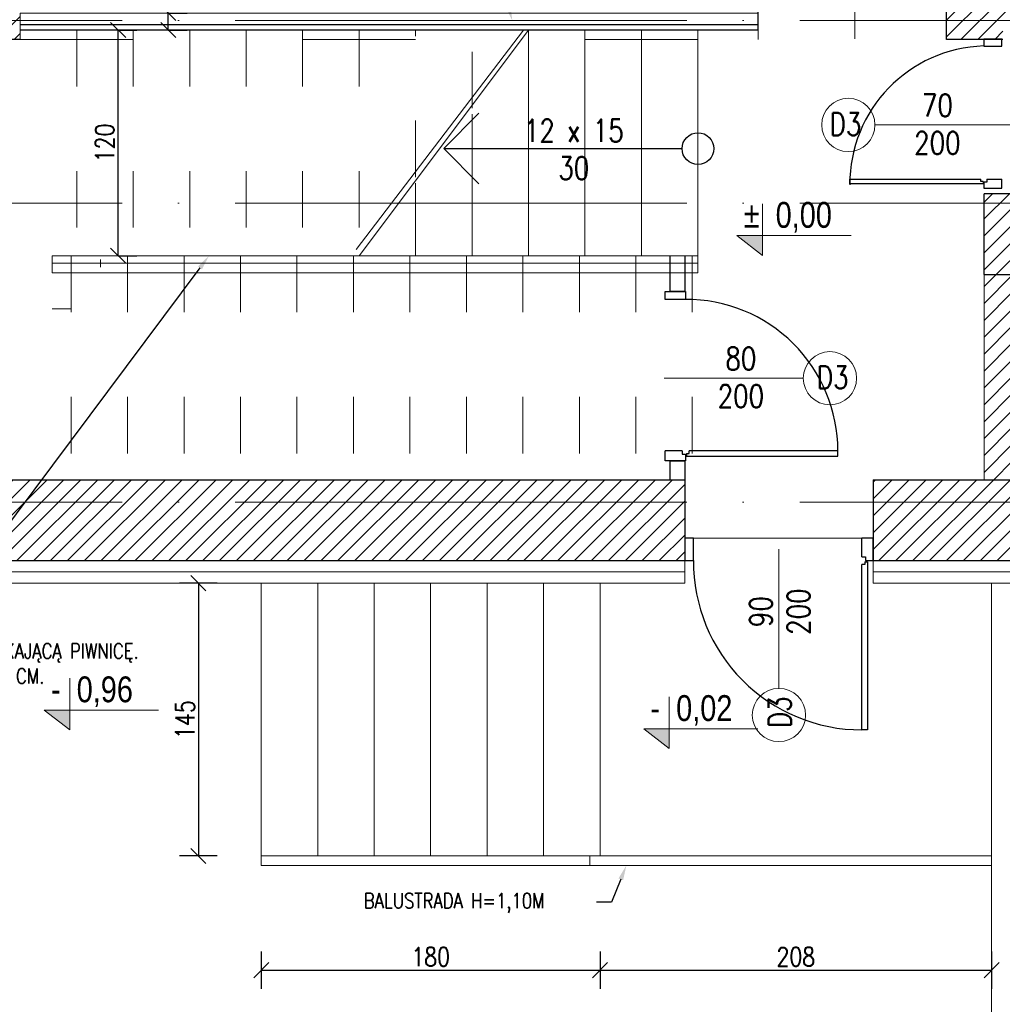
# Model space of a CAD drawing. Header units: millimetres. Extents: x -66901 to 936319, y -323998 to 488548.
# Tile 30 of 84: x 729486 to 734706, y 70183 to 75417. Entities that reach past the tile are written whole.
import ezdxf
from ezdxf import colors
from ezdxf.entities.mleader import LeaderData, LeaderLine
from ezdxf.enums import TextEntityAlignment as Align
from ezdxf.math import Vec2, Vec3

# ---------------------------------------------------------------- set-up
doc = ezdxf.new("R2010")
doc.units = ezdxf.units.MM
doc.header["$LTSCALE"] = 5
doc.header["$MEASUREMENT"] = 0
doc.linetypes.add('ACAD_ISO03W100', pattern=[30, 12, -18])
doc.linetypes.add('ACAD_ISO04W100', pattern=[30, 24, -3, 0, -3])
doc.layers.add('000_HATCH', color=253, linetype='Continuous', lineweight=5, transparency=0.5)
for name, color, linetype, lineweight, true_color in [('A_DZIAŁOWA_PROJEKTOWANE', 7, 'Continuous', 18, 0x007cb0), ('A_HATCH', 7, 'Continuous', 5, 0x999999), ('A_HATCH_PROJEKTOWANE', 7, 'Continuous', 9, 0x0089b6), ('A_IZOLEACJA TERMI_PROJEKTOWANA', 7, 'Continuous', 15, 0x6093ac)]:
    doc.layers.add(name, color=color, linetype=linetype, lineweight=lineweight, true_color=true_color)
for name, color, linetype, lineweight in [('A_KONST_ISTNIEJĄCE', 83, 'Continuous', 25), ('A_OPISY', 44, 'Continuous', 9), ('A_OSIE KONSTRUKCYJNE', 150, 'ACAD_ISO04W100', 5), ('A_TEKST', 7, 'Continuous', 15), ('A_WIDOK', 141, 'Continuous', 13), ('A_WYMIAROWANIE', 7, 'Continuous', 9)]:
    doc.layers.add(name, color=color, linetype=linetype, lineweight=lineweight)
doc.layers.add('AA OPISY', color=40, linetype='Continuous')
doc.layers.add('K-S$UPY', color=4, linetype='Continuous')
doc.styles.add('APLUS', font='arial.ttf', dxfattribs={"width": 0.6})
doc.styles.get("Standard").update_dxf_attribs({"font": 'simplex.shx', "width": 0.8})
doc.linetypes.add('BATTING', pattern='A,0.0001,-0.1,[134,ltypeshp.shx,S=0.1,R=0,X=-0.1,Y=0],-0.2,[134,ltypeshp.shx,S=0.1,R=180,X=0.1,Y=0],-0.1', length=0.4001)
doc.dimstyles.new('1 do 100', dxfattribs={"dimtxt": 10, "dimasz": 8, "dimexe": 10, "dimexo": 10, "dimgap": 2, "dimtad": 1, "dimdec": 0, "dimtxsty": 'Standard', "dimblk": 'OBLIQUE', "dimcen": 2.5, "dimadec": 0, "dimazin": 0, "dimtfac": 1, "dimtdec": 0, "dimtmove": 0, "dimatfit": 3, "dimldrblk": 'OBLIQUE', "dimfxl": 10, "dimfxlon": 1, "dimarcsym": 0})
pattern_1 = [(45, (-15049.4887, -19245.573), (-4.490128, 4.490128), [])]

# ---------------------------------------------------------------- blocks, each defined once
blk = doc.blocks.new('*U609')
at = {"layer": 'AA OPISY'}
for q in [(-28.53, 18.82), (-136.57, 0), (-28.53, -18.82)]:
    blk.add_line((-10, 0), q, dxfattribs=at)
blk.add_circle((-145, 0), 8.43, dxfattribs=at)
blk = doc.blocks.new('*U171')
blk.add_hatch(color=256).paths.add_polyline_path([(0, 0.1532), (-0.198, 0.1532), (0, 0)])
blk.add_line((0, 0.1532), (0, 0.4))
blk.add_lwpolyline([(0, 0.1532), (0, 0), (-0.198, 0.1532), (0.6852, 0.1532)])
at = {"style": 'APLUS', "width": 0.8}
blk.add_attdef('%%P_0.00', text='', height=0.2, dxfattribs=at).set_placement((-0.1457, 0.1532), align=Align.BOTTOM_LEFT)
blk = doc.blocks.new('OSI')
at = {"layer": 'A_OSIE KONSTRUKCYJNE', "ltscale": 2}
for p, q in [((16013.11, 20824.12), (17196.12, 20824.12)), ((16013.11, 20727.12), (19027.17, 20727.12)), ((16013.11, 20568.12), (17196.12, 20568.12))]:
    blk.add_line(p, q, dxfattribs=at)
blk = doc.blocks.new('_Oblique')
at = {"color": 0, "linetype": 'ByBlock', "lineweight": -2}
blk.add_line((-0.5, -0.5), (0.5, 0.5), dxfattribs=at)
blk = doc.blocks.new('*D375')
at = {"layer": 'A_WYMIAROWANIE', "color": 0, "lineweight": -2, "ltscale": 2, "transparency": 16777216}
for p, q in [((13537.89, 18452.66), (13537.89, 18471.24)), ((13537.89, 18452.66), (13547.89, 18452.66)), ((13537.89, 18443.66), (13537.89, 18452.66)), ((13537.89, 18443.66), (13547.89, 18443.66))]:
    blk.add_line(p, q, dxfattribs=at)
at = {"layer": 'Defpoints', "color": 0, "ltscale": 2, "transparency": 16777216}
for p in [(13533.66, 18452.66), (13537.89, 18452.66), (13533.66, 18443.66)]:
    blk.add_point(p, dxfattribs=at)
at = {"layer": 'A_WYMIAROWANIE', "color": 0, "lineweight": -2, "ltscale": 2, "transparency": 16777216, "xscale": 8, "yscale": 8, "zscale": 8}
for p, rotation in [((13537.89, 18452.66), 90), ((13537.89, 18443.66), 270)]:
    blk.add_blockref('_Oblique', p, dxfattribs=dict(at, rotation=rotation))
at = {"layer": 'A_WYMIAROWANIE', "color": 0, "ltscale": 2, "transparency": 16777216, "insert": (13530.79, 18465.95), "char_height": 10, "attachment_point": 5, "rotation": 90}
blk.add_mtext('9', dxfattribs=at)
blk = doc.blocks.new('*D376')
at = {"layer": 'A_WYMIAROWANIE', "color": 0, "lineweight": -2, "ltscale": 2, "transparency": 16777216}
for p, q in [((13511.27, 18443.66), (13521.27, 18443.66)), ((13511.27, 18323.66), (13511.27, 18443.66)), ((13511.27, 18323.66), (13521.27, 18323.66))]:
    blk.add_line(p, q, dxfattribs=at)
at = {"layer": 'Defpoints', "color": 0, "ltscale": 2, "transparency": 16777216}
for p in [(13511.27, 18443.66), (13511.27, 18443.66), (13511.27, 18323.66)]:
    blk.add_point(p, dxfattribs=at)
at = {"layer": 'A_WYMIAROWANIE', "color": 0, "lineweight": -2, "ltscale": 2, "transparency": 16777216, "xscale": 8, "yscale": 8, "zscale": 8}
for p, rotation in [((13511.27, 18443.66), 90), ((13511.27, 18323.66), 270)]:
    blk.add_blockref('_Oblique', p, dxfattribs=dict(at, rotation=rotation))
at = {"layer": 'A_WYMIAROWANIE', "color": 0, "ltscale": 2, "transparency": 16777216, "insert": (13504.16, 18383.66), "char_height": 10, "attachment_point": 5, "rotation": 90}
blk.add_mtext('120', dxfattribs=at)
blk = doc.blocks.new('*D446')
at = {"layer": 'A_WYMIAROWANIE', "color": 0, "lineweight": -2, "ltscale": 2, "transparency": 16777216}
for p, q in [((13281.26, 17700.97), (13281.26, 17680.97)), ((13812.26, 17700.97), (13812.26, 17680.97)), ((13281.26, 17690.97), (13812.26, 17690.97))]:
    blk.add_line(p, q, dxfattribs=at)
at = {"layer": 'Defpoints', "color": 0, "ltscale": 2, "transparency": 16777216}
for p in [(13281.26, 18149.66), (13812.26, 18149.66), (13812.26, 17690.97)]:
    blk.add_point(p, dxfattribs=at)
at = {"layer": 'A_WYMIAROWANIE', "color": 0, "lineweight": -2, "ltscale": 2, "transparency": 16777216, "xscale": 8, "yscale": 8, "zscale": 8, "rotation": 180}
blk.add_blockref('_Oblique', (13281.26, 17690.97), dxfattribs=at)
at = {"layer": 'A_WYMIAROWANIE', "color": 0, "lineweight": -2, "ltscale": 2, "transparency": 16777216, "xscale": 8, "yscale": 8, "zscale": 8}
blk.add_blockref('_Oblique', (13812.26, 17690.97), dxfattribs=at)
at = {"layer": 'A_WYMIAROWANIE', "color": 0, "ltscale": 2, "transparency": 16777216, "insert": (13546.76, 17698.08), "char_height": 10, "attachment_point": 5}
blk.add_mtext('531', dxfattribs=at)
blk = doc.blocks.new('*D447')
at = {"layer": 'A_WYMIAROWANIE', "color": 0, "lineweight": -2, "ltscale": 2, "transparency": 16777216}
for p, q in [((13812.26, 17700.97), (13812.26, 17680.97)), ((14084.26, 17700.97), (14084.26, 17680.97)), ((13812.26, 17690.97), (14084.26, 17690.97))]:
    blk.add_line(p, q, dxfattribs=at)
at = {"layer": 'Defpoints', "color": 0, "ltscale": 2, "transparency": 16777216}
for p in [(13812.26, 18149.66), (14084.26, 17890.66), (14084.26, 17690.97)]:
    blk.add_point(p, dxfattribs=at)
at = {"layer": 'A_WYMIAROWANIE', "color": 0, "lineweight": -2, "ltscale": 2, "transparency": 16777216, "xscale": 8, "yscale": 8, "zscale": 8, "rotation": 180}
blk.add_blockref('_Oblique', (13812.26, 17690.97), dxfattribs=at)
at = {"layer": 'A_WYMIAROWANIE', "color": 0, "lineweight": -2, "ltscale": 2, "transparency": 16777216, "xscale": 8, "yscale": 8, "zscale": 8}
blk.add_blockref('_Oblique', (14084.26, 17690.97), dxfattribs=at)
at = {"layer": 'A_WYMIAROWANIE', "color": 0, "ltscale": 2, "transparency": 16777216, "insert": (13948.26, 17697.99), "char_height": 10, "attachment_point": 5}
blk.add_mtext('272', dxfattribs=at)
blk = doc.blocks.new('*D456')
at = {"layer": 'A_WYMIAROWANIE', "color": 0, "lineweight": -2, "ltscale": 2, "transparency": 16777216}
for p, q in [((13324.26, 17676.05), (13324.26, 17656.05)), ((13862.28, 17676.05), (13862.28, 17656.05)), ((13324.26, 17666.05), (13862.28, 17666.05))]:
    blk.add_line(p, q, dxfattribs=at)
at = {"layer": 'Defpoints', "color": 0, "ltscale": 2, "transparency": 16777216}
for p in [(13324.26, 18140.81), (13862.28, 18112.33), (13862.28, 17666.05)]:
    blk.add_point(p, dxfattribs=at)
at = {"layer": 'A_WYMIAROWANIE', "color": 0, "lineweight": -2, "ltscale": 2, "transparency": 16777216, "xscale": 8, "yscale": 8, "zscale": 8, "rotation": 180}
blk.add_blockref('_Oblique', (13324.26, 17666.05), dxfattribs=at)
at = {"layer": 'A_WYMIAROWANIE', "color": 0, "lineweight": -2, "ltscale": 2, "transparency": 16777216, "xscale": 8, "yscale": 8, "zscale": 8}
blk.add_blockref('_Oblique', (13862.28, 17666.05), dxfattribs=at)
at = {"layer": 'A_WYMIAROWANIE', "color": 0, "ltscale": 2, "transparency": 16777216, "insert": (13593.27, 17673.16), "char_height": 10, "attachment_point": 5}
blk.add_mtext('538', dxfattribs=at)
blk = doc.blocks.new('*D457')
at = {"layer": 'A_WYMIAROWANIE', "color": 0, "lineweight": -2, "ltscale": 2, "transparency": 16777216}
for p, q in [((13862.28, 17676.05), (13862.28, 17656.05)), ((13975.26, 17676.05), (13975.26, 17656.05)), ((13862.28, 17666.05), (13975.26, 17666.05))]:
    blk.add_line(p, q, dxfattribs=at)
at = {"layer": 'Defpoints', "color": 0, "ltscale": 2, "transparency": 16777216}
for p in [(13862.28, 18112.33), (13975.26, 17890.66), (13975.26, 17666.05)]:
    blk.add_point(p, dxfattribs=at)
at = {"layer": 'A_WYMIAROWANIE', "color": 0, "lineweight": -2, "ltscale": 2, "transparency": 16777216, "xscale": 8, "yscale": 8, "zscale": 8, "rotation": 180}
blk.add_blockref('_Oblique', (13862.28, 17666.05), dxfattribs=at)
at = {"layer": 'A_WYMIAROWANIE', "color": 0, "lineweight": -2, "ltscale": 2, "transparency": 16777216, "xscale": 8, "yscale": 8, "zscale": 8}
blk.add_blockref('_Oblique', (13975.26, 17666.05), dxfattribs=at)
at = {"layer": 'A_WYMIAROWANIE', "color": 0, "ltscale": 2, "transparency": 16777216, "insert": (13918.77, 17673.16), "char_height": 10, "attachment_point": 5}
blk.add_mtext('113', dxfattribs=at)
blk = doc.blocks.new('*D464')
at = {"layer": 'A_WYMIAROWANIE', "color": 0, "lineweight": -2, "ltscale": 2, "transparency": 16777216}
for p, q in [((13281.26, 17651.4), (13281.26, 17631.4)), ((13587.26, 17651.4), (13587.26, 17631.4)), ((13281.26, 17641.4), (13587.26, 17641.4))]:
    blk.add_line(p, q, dxfattribs=at)
at = {"layer": 'Defpoints', "color": 0, "ltscale": 2, "transparency": 16777216}
for p in [(13281.26, 18149.66), (13587.26, 18131.13), (13587.26, 17641.4)]:
    blk.add_point(p, dxfattribs=at)
at = {"layer": 'A_WYMIAROWANIE', "color": 0, "lineweight": -2, "ltscale": 2, "transparency": 16777216, "xscale": 8, "yscale": 8, "zscale": 8, "rotation": 180}
blk.add_blockref('_Oblique', (13281.26, 17641.4), dxfattribs=at)
at = {"layer": 'A_WYMIAROWANIE', "color": 0, "lineweight": -2, "ltscale": 2, "transparency": 16777216, "xscale": 8, "yscale": 8, "zscale": 8}
blk.add_blockref('_Oblique', (13587.26, 17641.4), dxfattribs=at)
at = {"layer": 'A_WYMIAROWANIE', "color": 0, "ltscale": 2, "transparency": 16777216, "insert": (13434.26, 17648.51), "char_height": 10, "attachment_point": 5}
blk.add_mtext('306', dxfattribs=at)
blk = doc.blocks.new('*D465')
at = {"layer": 'A_WYMIAROWANIE', "color": 0, "lineweight": -2, "ltscale": 2, "transparency": 16777216}
for p, q in [((13587.26, 17651.4), (13587.26, 17631.4)), ((13975.26, 17651.4), (13975.26, 17631.4)), ((13587.26, 17641.4), (13975.26, 17641.4))]:
    blk.add_line(p, q, dxfattribs=at)
at = {"layer": 'Defpoints', "color": 0, "ltscale": 2, "transparency": 16777216}
for p in [(13587.26, 18131.13), (13975.26, 17890.66), (13975.26, 17641.4)]:
    blk.add_point(p, dxfattribs=at)
at = {"layer": 'A_WYMIAROWANIE', "color": 0, "lineweight": -2, "ltscale": 2, "transparency": 16777216, "xscale": 8, "yscale": 8, "zscale": 8, "rotation": 180}
blk.add_blockref('_Oblique', (13587.26, 17641.4), dxfattribs=at)
at = {"layer": 'A_WYMIAROWANIE', "color": 0, "lineweight": -2, "ltscale": 2, "transparency": 16777216, "xscale": 8, "yscale": 8, "zscale": 8}
blk.add_blockref('_Oblique', (13975.26, 17641.4), dxfattribs=at)
at = {"layer": 'A_WYMIAROWANIE', "color": 0, "ltscale": 2, "transparency": 16777216, "insert": (13781.26, 17648.51), "char_height": 10, "attachment_point": 5}
blk.add_mtext('388', dxfattribs=at)
blk = doc.blocks.new('*D479')
at = {"layer": 'A_WYMIAROWANIE', "color": 0, "lineweight": -2, "ltscale": 2, "transparency": 16777216}
for p, q in [((13069.54, 18149.66), (13049.54, 18149.66)), ((13059.54, 18149.66), (13059.54, 18004.66)), ((13069.54, 18004.66), (13049.54, 18004.66))]:
    blk.add_line(p, q, dxfattribs=at)
at = {"layer": 'Defpoints', "color": 0, "ltscale": 2, "transparency": 16777216}
for p in [(13281.26, 18149.66), (13059.54, 18004.66), (13617.26, 18004.66)]:
    blk.add_point(p, dxfattribs=at)
at = {"layer": 'A_WYMIAROWANIE', "color": 0, "lineweight": -2, "ltscale": 2, "transparency": 16777216, "xscale": 8, "yscale": 8, "zscale": 8}
for p, rotation in [((13059.54, 18149.66), 90), ((13059.54, 18004.66), 270)]:
    blk.add_blockref('_Oblique', p, dxfattribs=dict(at, rotation=rotation))
at = {"layer": 'A_WYMIAROWANIE', "color": 0, "ltscale": 2, "transparency": 16777216, "insert": (13052.44, 18077.16), "char_height": 10, "attachment_point": 5, "rotation": 90}
blk.add_mtext('145', dxfattribs=at)
blk = doc.blocks.new('*D480')
at = {"layer": 'A_WYMIAROWANIE', "color": 0, "lineweight": -2, "ltscale": 2, "transparency": 16777216}
for p, q in [((13069.54, 18004.66), (13049.54, 18004.66)), ((13059.54, 18004.66), (13059.54, 17890.66)), ((13069.54, 17890.66), (13049.54, 17890.66))]:
    blk.add_line(p, q, dxfattribs=at)
at = {"layer": 'Defpoints', "color": 0, "ltscale": 2, "transparency": 16777216}
for p in [(13617.26, 18004.66), (13059.54, 17890.66), (13975.26, 17890.66)]:
    blk.add_point(p, dxfattribs=at)
at = {"layer": 'A_WYMIAROWANIE', "color": 0, "lineweight": -2, "ltscale": 2, "transparency": 16777216, "xscale": 8, "yscale": 8, "zscale": 8}
for p, rotation in [((13059.54, 18004.66), 90), ((13059.54, 17890.66), 270)]:
    blk.add_blockref('_Oblique', p, dxfattribs=dict(at, rotation=rotation))
at = {"layer": 'A_WYMIAROWANIE', "color": 0, "ltscale": 2, "transparency": 16777216, "insert": (13052.52, 17947.66), "char_height": 10, "attachment_point": 5, "rotation": 90}
blk.add_mtext('114', dxfattribs=at)
blk = doc.blocks.new('*D495')
at = {"layer": 'A_WYMIAROWANIE', "color": 0, "lineweight": -2, "ltscale": 2, "transparency": 16777216}
for p, q in [((13020.18, 18149.66), (13000.18, 18149.66)), ((13010.18, 18149.66), (13010.18, 18004.66)), ((13020.18, 18004.66), (13000.18, 18004.66))]:
    blk.add_line(p, q, dxfattribs=at)
at = {"layer": 'Defpoints', "color": 0, "ltscale": 2, "transparency": 16777216}
for p in [(13281.26, 18149.66), (13010.18, 18004.66), (13677.26, 18004.66)]:
    blk.add_point(p, dxfattribs=at)
at = {"layer": 'A_WYMIAROWANIE', "color": 0, "lineweight": -2, "ltscale": 2, "transparency": 16777216, "xscale": 8, "yscale": 8, "zscale": 8}
for p, rotation in [((13010.18, 18149.66), 90), ((13010.18, 18004.66), 270)]:
    blk.add_blockref('_Oblique', p, dxfattribs=dict(at, rotation=rotation))
at = {"layer": 'A_WYMIAROWANIE', "color": 0, "ltscale": 2, "transparency": 16777216, "insert": (13003.07, 18077.16), "char_height": 10, "attachment_point": 5, "rotation": 90}
blk.add_mtext('145', dxfattribs=at)
blk = doc.blocks.new('*D496')
at = {"layer": 'A_WYMIAROWANIE', "color": 0, "lineweight": -2, "ltscale": 2, "transparency": 16777216}
for p, q in [((13020.18, 18004.66), (13000.18, 18004.66)), ((13010.18, 18004.66), (13010.18, 17890.66)), ((13020.18, 17890.66), (13000.18, 17890.66))]:
    blk.add_line(p, q, dxfattribs=at)
at = {"layer": 'Defpoints', "color": 0, "ltscale": 2, "transparency": 16777216}
for p in [(13677.26, 18004.66), (13010.18, 17890.66), (13975.26, 17890.66)]:
    blk.add_point(p, dxfattribs=at)
at = {"layer": 'A_WYMIAROWANIE', "color": 0, "lineweight": -2, "ltscale": 2, "transparency": 16777216, "xscale": 8, "yscale": 8, "zscale": 8}
for p, rotation in [((13010.18, 18004.66), 90), ((13010.18, 17890.66), 270)]:
    blk.add_blockref('_Oblique', p, dxfattribs=dict(at, rotation=rotation))
at = {"layer": 'A_WYMIAROWANIE', "color": 0, "ltscale": 2, "transparency": 16777216, "insert": (13003.16, 17947.66), "char_height": 10, "attachment_point": 5, "rotation": 90}
blk.add_mtext('114', dxfattribs=at)
blk = doc.blocks.new('*D500')
at = {"layer": 'A_WYMIAROWANIE', "color": 0, "lineweight": -2, "ltscale": 2, "transparency": 16777216}
for p, q in [((13563.87, 18149.66), (13543.87, 18149.66)), ((13553.87, 18149.66), (13553.87, 18004.66)), ((13563.87, 18004.66), (13543.87, 18004.66))]:
    blk.add_line(p, q, dxfattribs=at)
at = {"layer": 'Defpoints', "color": 0, "ltscale": 2, "transparency": 16777216}
for p in [(13587.26, 18149.66), (13553.87, 18004.66), (13587.26, 18004.66)]:
    blk.add_point(p, dxfattribs=at)
at = {"layer": 'A_WYMIAROWANIE', "color": 0, "lineweight": -2, "ltscale": 2, "transparency": 16777216, "xscale": 8, "yscale": 8, "zscale": 8}
for p, rotation in [((13553.87, 18149.66), 90), ((13553.87, 18004.66), 270)]:
    blk.add_blockref('_Oblique', p, dxfattribs=dict(at, rotation=rotation))
at = {"layer": 'A_WYMIAROWANIE', "color": 0, "ltscale": 2, "transparency": 16777216, "insert": (13546.77, 18077.16), "char_height": 10, "attachment_point": 5, "rotation": 90}
blk.add_mtext('145', dxfattribs=at)
blk = doc.blocks.new('*D501')
at = {"layer": 'A_WYMIAROWANIE', "color": 0, "lineweight": -2, "ltscale": 2, "transparency": 16777216}
for p, q in [((13587.26, 17953.95), (13587.26, 17933.95)), ((13767.26, 17953.95), (13767.26, 17933.95)), ((13587.26, 17943.95), (13767.26, 17943.95))]:
    blk.add_line(p, q, dxfattribs=at)
at = {"layer": 'Defpoints', "color": 0, "ltscale": 2, "transparency": 16777216}
for p in [(13767.26, 18013.92), (13587.26, 18004.66), (13767.26, 17943.95)]:
    blk.add_point(p, dxfattribs=at)
at = {"layer": 'A_WYMIAROWANIE', "color": 0, "lineweight": -2, "ltscale": 2, "transparency": 16777216, "xscale": 8, "yscale": 8, "zscale": 8, "rotation": 180}
blk.add_blockref('_Oblique', (13587.26, 17943.95), dxfattribs=at)
at = {"layer": 'A_WYMIAROWANIE', "color": 0, "lineweight": -2, "ltscale": 2, "transparency": 16777216, "xscale": 8, "yscale": 8, "zscale": 8}
blk.add_blockref('_Oblique', (13767.26, 17943.95), dxfattribs=at)
at = {"layer": 'A_WYMIAROWANIE', "color": 0, "ltscale": 2, "transparency": 16777216, "insert": (13677.26, 17951.06), "char_height": 10, "attachment_point": 5}
blk.add_mtext('180', dxfattribs=at)
blk = doc.blocks.new('*D502')
at = {"layer": 'A_WYMIAROWANIE', "color": 0, "lineweight": -2, "ltscale": 2, "transparency": 16777216}
for p, q in [((13767.26, 17953.95), (13767.26, 17933.95)), ((13975.26, 17953.95), (13975.26, 17933.95)), ((13767.26, 17943.95), (13975.26, 17943.95))]:
    blk.add_line(p, q, dxfattribs=at)
at = {"layer": 'Defpoints', "color": 0, "ltscale": 2, "transparency": 16777216}
for p in [(13767.26, 18013.92), (13975.26, 17986.26), (13975.26, 17943.95)]:
    blk.add_point(p, dxfattribs=at)
at = {"layer": 'A_WYMIAROWANIE', "color": 0, "lineweight": -2, "ltscale": 2, "transparency": 16777216, "xscale": 8, "yscale": 8, "zscale": 8, "rotation": 180}
blk.add_blockref('_Oblique', (13767.26, 17943.95), dxfattribs=at)
at = {"layer": 'A_WYMIAROWANIE', "color": 0, "lineweight": -2, "ltscale": 2, "transparency": 16777216, "xscale": 8, "yscale": 8, "zscale": 8}
blk.add_blockref('_Oblique', (13975.26, 17943.95), dxfattribs=at)
at = {"layer": 'A_WYMIAROWANIE', "color": 0, "ltscale": 2, "transparency": 16777216, "insert": (13871.26, 17951.06), "char_height": 10, "attachment_point": 5}
blk.add_mtext('208', dxfattribs=at)
blk = doc.blocks.new('A$C704C2890')
at = {"layer": 'A_HATCH'}
h = blk.add_hatch(dxfattribs=at)
h.set_pattern_fill('ANSI31', color=256, scale=2)
h.set_pattern_definition(pattern_1)
h.paths.add_polyline_path([(1467, -1237), (865, -1237), (865, -584), (822, -584), (822, -1280), (1467, -1280)])
h.paths.add_polyline_path([(820, -584), (793, -584), (793, -875), (778, -875), (778, -1244), (635, -1244), (635, -1287), (820, -1287)])
h.paths.add_polyline_path([(865, -300), (793, -300), (793, -356), (865, -356)])
h.paths.add_polyline_path([(865, -5), (822, -5), (822, -70), (865, -70)])
h.paths.add_polyline_path([(822, -5), (793, -5), (793, -70), (822, -70)])
h.paths.add_polyline_path([(893, 38), (822, 38), (822, 43), (647.04, 43), (647.04, 35), (647, 0), (779, 0), (779, -5), (893, -5)])
h.paths.add_polyline_path([(1174, 38), (1130, 38), (1130, 30), (1130, -5), (1174, -5)])
h.paths.add_polyline_path([(421, 43), (370, 43), (370, 35), (370, 0), (421, 0)])
h.paths.add_polyline_path([(144, 43), (-43, 43), (-43, -73), (-35, -73), (0, -73), (0, 0), (144, 0)])
h.paths.add_polyline_path([(0, -293), (-43, -293), (-43, -349), (-35, -349), (0, -349)])
h.paths.add_polyline_path([(0, -581), (-43, -581), (-43, -1181), (0, -1181)])
h.paths.add_polyline_path([(476, -1396), (0, -1396), (0, -1377), (-43, -1377), (-43, -1439), (476, -1439), (476, -1427.08)])
h.paths.add_polyline_path([(678, -1396), (654, -1396), (635, -1396), (576, -1396), (576, -1439), (678, -1439)])
h = blk.add_hatch(dxfattribs=at)
h.set_pattern_fill('ANSI31', color=256, scale=2)
h.set_pattern_definition(pattern_1)
h.paths.add_polyline_path([(836, -1405), (802, -1405), (802, -1439), (836, -1439)])
h.paths.add_polyline_path([(778, -1136), (615, -1136), (615, -1162), (634.92, -1162), (645, -1162), (645, -1152), (778, -1152)])
h.paths.add_polyline_path([(123, -1162), (123, -1147), (515, -1147), (515, -1162), (515, -1136), (0, -1136), (0, -1162)])
at = {"layer": 'A_HATCH_PROJEKTOWANE', "ltscale": 2}
h = blk.add_hatch(dxfattribs=at)
h.set_pattern_fill('ANSI31', color=256, scale=2)
h.set_pattern_definition(pattern_1)
h.paths.add_polyline_path([(650, -1396), (650, -1287), (635, -1287), (635, -1396)])
at = {"color": 144}
for p, q in [((633.24, -1237.52), (633.24, -1236.3)), ((634.46, -1237.52), (633.24, -1237.52)), ((636.49, -1237.85), (634.92, -1237.85)), ((636.49, -1236.28), (636.49, -1237.85)), ((474.58, -1380.64), (474.58, -1382.42)), ((478.27, -1382.05), (478.27, -1380.66)), ((474.58, -1382.42), (476.36, -1382.42)), ((476.88, -1382.05), (478.27, -1382.05)), ((570.04, -1437.01), (572.03, -1437.01)), ((572.03, -1437.01), (572.03, -1439)), ((571.61, -1441.12), (570.06, -1441.12)), ((571.61, -1439.58), (571.61, -1441.12))]:
    blk.add_line(p, q, dxfattribs=at)
for points in [[(644.36, -1161.82), (634.92, -1161.82), (634.92, -1165.49), (644.36, -1165.49), (644.36, -1161.82)], [(634.46, -1238.75), (563.67, -1238.75), (563.67, -1236.3), (633.24, -1236.3)], [(634.46, -1237.52), (634.46, -1238.75)], [(634.92, -1237.85), (634.92, -1241), (644.36, -1241), (644.36, -1236.28)], [(636.49, -1236.28), (644.36, -1236.28)], [(465.64, -1296), (476.36, -1296), (476.36, -1300.17), (465.64, -1300.17), (465.64, -1296)], [(474.58, -1380.64), (465.64, -1380.64)], [(476.36, -1382.42), (476.36, -1386), (465.64, -1386), (465.64, -1380.64)], [(476.88, -1383.44), (557.35, -1383.44), (557.35, -1380.66), (478.27, -1380.66)], [(476.88, -1382.05), (476.88, -1383.44)], [(476, -1427.08), (476, -1439), (480.64, -1439), (480.64, -1427.08), (476, -1427.08)], [(570.04, -1437.01), (570.04, -1427.08)], [(572.03, -1439), (576, -1439), (576, -1427.08), (570.04, -1427.08)], [(573.15, -1439.58), (573.15, -1528.98), (570.06, -1528.98), (570.06, -1441.12)], [(571.61, -1439.58), (573.15, -1439.58)]]:
    blk.add_lwpolyline(points, dxfattribs=at)
for centre, radius, start, end in [((637.07, -1238.86), 73.41, 91.6827, 180.3405), ((476.86, -1380.66), 80.48, 359.9989, 90.3548), ((570.06, -1439.55), 89.43, 179.6452, 270.0011)]:
    blk.add_arc(centre, radius, start, end, dxfattribs=at)
at = {"layer": '000_HATCH', "ltscale": 2}
for p, q in [((515, -1154.5), (515, -1154.5)), ((165.67, -1279), (165.67, -1283)), ((483, -1277), (483, -1286)), ((150, -1305.23), (140, -1305.23))]:
    blk.add_line(p, q, dxfattribs=at)
at = {"layer": '000_HATCH', "linetype": 'ACAD_ISO03W100'}
blk.add_lwpolyline([(123, -1162), (515, -1162), (515, -1157)], dxfattribs=at)
at = {"layer": 'A_DZIAŁOWA_PROJEKTOWANE', "ltscale": 2}
for p, q in [((251, -1596), (251, -1451)), ((281, -1596), (281, -1451)), ((311, -1596), (311, -1451)), ((341, -1596), (341, -1451)), ((371, -1596), (371, -1451)), ((401, -1596), (401, -1451)), ((431, -1596), (431, -1451)), ((251, -1596), (251, -1601)), ((251, -1596), (639, -1596)), ((425.61, -1596), (425.61, -1601)), ((251, -1601), (639, -1601))]:
    blk.add_line(p, q, dxfattribs=at)
blk.add_lwpolyline([(650, -1396), (635, -1396), (635, -1287), (650, -1287)], close=True, dxfattribs=at)
at = {"layer": 'A_IZOLEACJA TERMI_PROJEKTOWANA', "ltscale": 2}
for p, q in [((476, -1439), (476, -1451)), ((576, -1439), (576, -1451))]:
    blk.add_line(p, q, dxfattribs=at)
for points in [[(476, -1451), (-55, -1451), (-55, -1372)], [(654, -1451), (576, -1451)], [(639, -1451), (639, -1710), (748, -1710)]]:
    blk.add_lwpolyline(points, dxfattribs=at)
at = {"layer": 'A_IZOLEACJA TERMI_PROJEKTOWANA', "linetype": 'BATTING', "ltscale": 14}
for points in [[(476, -1445), (-49, -1445), (-49, -1372.84)], [(654, -1445), (576, -1445)]]:
    blk.add_lwpolyline(points, dxfattribs=at)
at = {"layer": 'A_KONST_ISTNIEJĄCE', "ltscale": 2}
for p, q in [((515, -1157), (515, -1136)), ((615, -1162), (615, -1136)), ((123, -1154), (515, -1154)), ((515, -1157), (123, -1157)), ((123, -1162), (0, -1162)), ((645, -1162), (615, -1162)), ((778, -1244), (635, -1244)), ((635, -1287), (635, -1244)), ((468, -1277), (468, -1296)), ((476, -1277), (476, -1296)), ((635, -1287), (820, -1287)), ((476, -1296), (468, -1296)), ((468, -1386), (468, -1396)), ((468, -1386), (476, -1386)), ((476, -1386), (476, -1396)), ((476, -1396), (476, -1439)), ((576, -1396), (576, -1439)), ((635, -1396), (678, -1396))]:
    blk.add_line(p, q, dxfattribs=at)
for points in [[(-43, -1377), (-43, -1439), (476, -1439)], [(0, -1377), (0, -1396), (476, -1396)], [(576, -1439), (678, -1439), (678, -1396)], [(576, -1396), (635, -1396)]]:
    blk.add_lwpolyline(points, dxfattribs=at)
at = {"layer": 'A_OPISY', "color": 144, "transparency": 33554559}
for p, q in [((566.26, -1161.76), (566.26, -1071.09)), ((577.04, -1207.45), (651.01, -1207.45)), ((538.96, -1342.07), (464.99, -1342.07)), ((526.02, -1432.97), (526.02, -1506.95))]:
    blk.add_line(p, q, dxfattribs=at)
for centre in [(562.89, -1207.45), (553.11, -1342.07), (526.02, -1521.1)]:
    blk.add_circle(centre, 14.15, dxfattribs=at)
at = {"layer": 'A_WIDOK', "linetype": 'ACAD_ISO03W100', "ltscale": 0.5}
for p, q in [((153, -1157), (153, -1277)), ((183, -1157), (183, -1277)), ((213, -1157), (213, -1277)), ((243, -1157), (243, -1277)), ((273, -1157), (273, -1277)), ((303, -1157), (303, -1277)), ((333, -1235.17), (333, -1157)), ((363, -1198.51), (363, -1157)), ((150, -1277), (150, -1396)), ((180, -1277), (180, -1396)), ((180, -1277), (180, -1396)), ((210, -1277), (210, -1396)), ((240, -1277), (240, -1396)), ((270, -1277), (270, -1396)), ((300, -1277), (300, -1396)), ((330, -1277), (330, -1396)), ((360, -1277), (360, -1396)), ((390, -1277), (390, -1396)), ((420, -1277), (420, -1396)), ((450, -1277), (450, -1396)), ((480, -1277), (480, -1396))]:
    blk.add_line(p, q, dxfattribs=at)
at = {"layer": 'A_WIDOK', "ltscale": 2}
for p, q in [((301.45, -1273.73), (390.42, -1157)), ((303, -1277), (393, -1157)), ((393, -1157), (393, -1277)), ((423, -1157), (423, -1277)), ((453, -1157), (453, -1277)), ((483, -1157), (483, -1277)), ((363, -1201.67), (363, -1277)), ((333, -1238.33), (333, -1277)), ((483, -1277), (140, -1277)), ((468, -1277), (140, -1277)), ((140, -1277), (483, -1277)), ((140, -1286), (140, -1277)), ((140, -1281), (483, -1281)), ((140, -1286), (483, -1286)), ((478.32, -1427.08), (576, -1427.08))]:
    blk.add_line(p, q, dxfattribs=at)
blk.add_lwpolyline([(515, -1157), (515, -1148), (123, -1148), (123, -1162)], dxfattribs=at)
at = {"layer": 'A_OPISY', "transparency": 33554559, "rotation": 180}
blk.add_blockref('*U609', (338, -1220), dxfattribs=at)
at = {"layer": 'A_OPISY', "transparency": 33554687, "xscale": 68.67492864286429, "yscale": 68.67492864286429, "zscale": 68.67492864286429, "rotation": 1.435389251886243e-05}
for p, values in [((517.34, -1276.76), {'%%P_0.00': '%%p  0,00'}), ((149.35, -1528.95), {'%%P_0.00': '-  0,96'}), ((467.8, -1538.91), {'%%P_0.00': '-  0,02'})]:
    blk.add_blockref('*U171', p, dxfattribs=at).add_auto_attribs(values)
at = {"layer": 'A_OSIE KONSTRUKCYJNE'}
blk.add_blockref('OSI', (-16376.03, -21976.12), dxfattribs=at)
at = {"layer": 'A_OPISY', "color": 144, "transparency": 33554559, "char_height": 12, "width": 44.3905, "attachment_point": 5}
for s, insert in [('70\\P200', (610.2, -1207)), ('D3', (561.39, -1207)), ('80\\P200', (505.8, -1341.62)), ('D3', (554.61, -1341.62))]:
    blk.add_mtext(s, dxfattribs=dict(at, insert=insert))
at = {"layer": 'A_OPISY', "color": 144, "transparency": 33554559, "char_height": 12, "width": 44.3905, "attachment_point": 5, "rotation": 90}
for s, insert in [('90\\P200', (526.47, -1466.13)), ('D3', (526.47, -1519.6))]:
    blk.add_mtext(s, dxfattribs=dict(at, insert=insert))
at = {"layer": 'A_OPISY'}
for tag, p in [('90+15', (1523.57, -388.18)), ('200', (1523.57, -407.04))]:
    blk.add_attdef(tag, p, '', height=9.86, dxfattribs=at)
blk.add_attdef('OZ', (1572.64, -382.31), '', height=9.86, rotation=270, dxfattribs=at)
at = {"layer": 'A_TEKST', "transparency": 33554559, "insert": (417.07, -1220.43), "char_height": 12, "attachment_point": 5}
blk.add_mtext_dynamic_manual_height_columns('12 x 15\\P\\pxqc;30', width=91.3974, gutter_width=12.5, heights=[39.91], dxfattribs=at)
at = {"layer": 'A_WYMIAROWANIE', "ltscale": 2}
for base, p1, p2, picture, middle in [((201.64, -1148), (197.4, -1157), (197.4, -1148), '*D375', (194.53, -1134.71)), ((175.01, -1157), (175.01, -1277), (175.01, -1157), '*D376', (167.9, -1217)), ((217.62, -1596), (251, -1451), (251, -1596), '*D500', (210.51, -1523.5))]:
    dim = blk.add_linear_dim(base=base, p1=p1, p2=p2, angle=90, dimstyle='1 do 100', dxfattribs=at)
    dim.commit()
    dim.dimension.update_dxf_attribs({"geometry": picture, "text_midpoint": middle, "insert": (-13336.26, -19600.66)})
for base, p1, p2, picture, middle in [((-326.08, -1596), (-55, -1451), (341, -1596), '*D495', (-333.18, -1523.5)), ((-276.71, -1596), (-55, -1451), (281, -1596), '*D479', (-283.82, -1523.5)), ((-326.08, -1710), (341, -1596), (639, -1710), '*D496', (-333.1, -1653)), ((-276.71, -1710), (281, -1596), (639, -1710), '*D480', (-283.74, -1653))]:
    dim = blk.add_linear_dim(base=base, p1=p1, p2=p2, angle=90, dimstyle='1 do 100', override={"dimtmove": 1}, dxfattribs=at)
    dim.commit()
    dim.dimension.update_dxf_attribs({"geometry": picture, "text_midpoint": middle, "insert": (-13336.26, -19600.66)})
for base, p1, p2, picture, middle in [((476, -1909.69), (-55, -1451), (476, -1451), '*D446', (210.5, -1902.58)), ((251, -1959.26), (-55, -1451), (251, -1469.53), '*D464', (98, -1952.15)), ((431, -1656.71), (251, -1596), (431, -1586.74), '*D501', (341, -1649.6))]:
    dim = blk.add_linear_dim(base=base, p1=p1, p2=p2, dimstyle='1 do 100', dxfattribs=at)
    dim.commit()
    dim.dimension.update_dxf_attribs({"geometry": picture, "text_midpoint": middle, "insert": (-13336.26, -19600.66)})
for base, p1, p2, picture, middle in [((748, -1909.69), (476, -1451), (748, -1710), '*D447', (612, -1902.67)), ((526.02, -1934.61), (-12, -1459.85), (526.02, -1488.33), '*D456', (257.01, -1927.5)), ((639, -1959.26), (251, -1469.53), (639, -1710), '*D465', (445, -1952.15)), ((639, -1934.61), (526.02, -1488.33), (639, -1710), '*D457', (582.51, -1927.5)), ((639, -1656.71), (431, -1586.74), (639, -1614.4), '*D502', (535, -1649.6))]:
    dim = blk.add_linear_dim(base=base, p1=p1, p2=p2, dimstyle='1 do 100', override={"dimtmove": 1}, dxfattribs=at)
    dim.commit()
    dim.dimension.update_dxf_attribs({"geometry": picture, "text_midpoint": middle, "insert": (-13336.26, -19600.66)})
at = {"layer": 'A_DZIAŁOWA_PROJEKTOWANE', "ltscale": 2}
ml = blk.add_multileader_mtext('Standard', dxfattribs=at)
ml.set_content('WYKONAĆ POSZERZENIE BIEGU O 5CM NA CAŁEJ DŁUGOŚCI BIEGU POPRZEZ SKUCIE CZĘŚCI ŚCIANY. \\PDODATKOWO WYKONAĆ WKUCIE PORĘCZY GR. 4CM  W ŚCIANĘ, OTWÓR WYKONAĆ NA WYS. 100-120 CM, GŁĘBOKOŚCI 9CM.', color=256)
ml.set_leader_properties()
ml.build(insert=Vec2(0, 0))
ml.multileader.update_dxf_attribs({"arrow_head_size": 8})
ctx = ml.context
ctx.base_point, ctx.char_height, ctx.arrow_head_size, ctx.plane_origin = Vec3(32.85, -1044.82), 8, 8, Vec3(568.87, -1142.99)
notes = []
notes.append((ctx, [(0, (1, 1, 0), (352.96, -1044.82), (-1, 0), 8, [(0, [(384.42, -1152.12)], 0, [])])]))
ctx.mtext.insert, ctx.mtext.width, ctx.mtext.defined_height, ctx.mtext.flow_direction = Vec3(37.22, -1039.65), 309.1908, 68.66, 5
ml = blk.add_multileader_mtext('Standard', dxfattribs=at)
ml.set_content('WKUCIE PORĘCZY GR. 4CM  W ŚCIANĘ DZIAŁOWĄ ZAMYKAJĄCĄ PIWNICĘ.\\POTWÓR WYKONAĆ NA WYS. 100-120 CM, GŁĘBOKOŚCI 9 CM.', color=256)
ml.set_leader_properties()
ml.build(insert=Vec2(0, 0))
ml.multileader.update_dxf_attribs({"arrow_head_size": 8})
ctx = ml.context
ctx.base_point, ctx.char_height, ctx.arrow_head_size, ctx.plane_origin = Vec3(-124.8, -1488.25), 8, 8, Vec3(191.05, -1265.41)
notes.append((ctx, [(0, (1, 1, 0), (65.48, -1488.25), (-1, 0), 8, [(0, [(223.25, -1277)], 0, [])])]))
ctx.mtext.insert, ctx.mtext.width, ctx.mtext.defined_height, ctx.mtext.flow_direction = Vec3(-124.77, -1483.08), 187.0563, 51.02, 5
ml = blk.add_multileader_mtext('Standard', dxfattribs=at)
ml.set_content('BALUSTRADA H=1,10M', color=256)
ml.set_leader_properties()
ml.build(insert=Vec2(0, 0))
ml.multileader.update_dxf_attribs({"arrow_head_size": 8})
ctx = ml.context
ctx.base_point, ctx.char_height, ctx.arrow_head_size, ctx.plane_origin = Vec3(318.17, -1620.6), 8, 8, Vec3(695.02, -1709.43)
notes.append((ctx, [(0, (1, 1, 0), (437.14, -1620.6), (-1, 0), 8, [(0, [(445, -1601)], 0, [])])]))
ctx.mtext.insert, ctx.mtext.width, ctx.mtext.defined_height, ctx.mtext.flow_direction = Vec3(305.52, -1615.81), 276.2371, 61.37, 5
for ctx, leaders in notes:
    for number, flags, end, landing, length, lines in leaders:
        leader = LeaderData()
        leader.index, (leader.has_last_leader_line, leader.has_dogleg_vector, leader.attachment_direction) = number, flags
        leader.last_leader_point, leader.dogleg_vector, leader.dogleg_length = Vec3(end), Vec3(landing), length
        for number, points, colour, breaks in lines:
            line = LeaderLine()
            line.index, line.vertices, line.color, line.breaks = number, Vec3.list(points), colors.encode_raw_color(colour), breaks
            leader.lines.append(line)
        ctx.leaders.append(leader)

msp = doc.modelspace()

# ---------------------------------------------------------------- block references
at = {"layer": 'K-S$UPY', "xscale": 10, "yscale": 10, "zscale": 10}
msp.add_blockref('A$C704C2890', (728259, 86931.848), dxfattribs=at)

doc.saveas('drawing.dxf')
